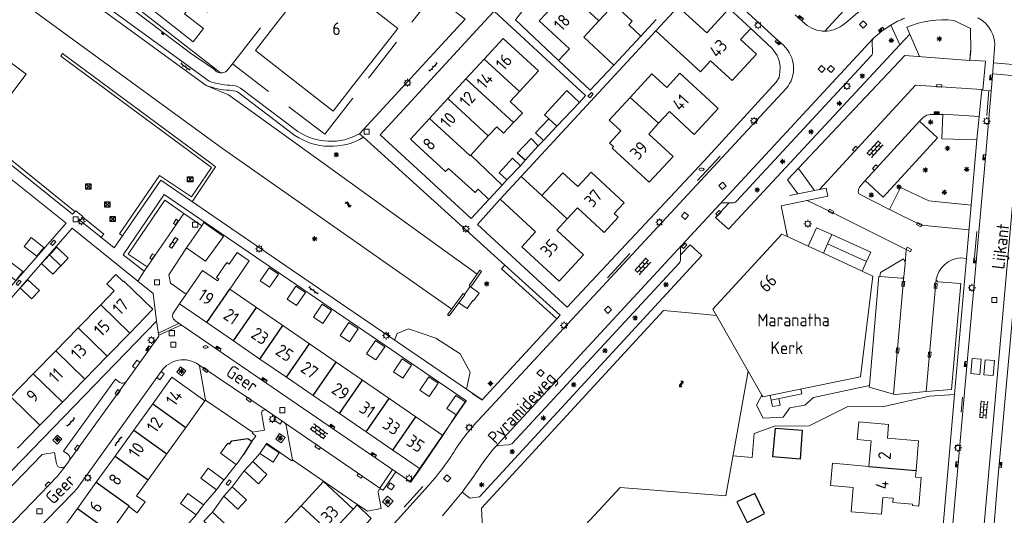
# Model space of a CAD drawing. Extents: x 168769 to 512904, y 516715 to 1559940.
# Tile 127 of 186: x 169969 to 170164, y 519530 to 519628. Entities that reach past the tile are written whole.
import ezdxf

# ---------------------------------------------------------------- set-up
doc = ezdxf.new("R2010")
doc.units = 0
doc.header["$MEASUREMENT"] = 0
doc.linetypes.add('LP', pattern=[14, 9, -5])
doc.layers.get('0').update_dxf_attribs({"linetype": 'CONTINUOUS'})
for name, color, linetype, lineweight in [('B01_HOOFDGEBOUW', 10, 'CONTINUOUS', 0), ('B02_bijgebouw', 12, 'CONTINUOUS', 0), ('B04_KUNSTWERK', 32, 'CONTINUOUS', 0), ('B07_scheidingsmuur', 14, 'CONTINUOUS', 25), ('Q04_wegmarkering', 7, 'CONTINUOUS', 0), ('Q21_LANTAARNPAAL', 7, 'CONTINUOUS', 18), ('Q23_kolk', 7, 'CONTINUOUS', 18), ('Q26_BOOM', 7, 'CONTINUOUS', 18), ('Q28_rioolput', 7, 'CONTINUOUS', 18), ('Q92_BRANDKRAAN', 7, 'CONTINUOUS', 0), ('Q96_STRAATKOLK', 7, 'CONTINUOUS', 0), ('Q97_TROTTOIRKOLK', 7, 'CONTINUOUS', 0), ('S02_symb_open_verh', 7, 'CONTINUOUS', 13), ('T01_Muur', 10, 'CONTINUOUS', 0), ('T03_HEK', 34, 'CONTINUOUS', 0), ('T04_Haag', 72, 'CONTINUOUS', 0), ('T09_INSTEEKSLOOT', 72, 'CONTINUOUS', 0), ('T51_CULTUURSCHEIDING', 3, 'CONTINUOUS', 0), ('V00_kant_verharding', 252, 'CONTINUOUS', 0), ('V04_Kant_op_inrit', 254, 'CONTINUOUS', 13), ('V11_VERKEERSDREMPEL', 7, 'CONTINUOUS', 0), ('W00_KANT_WATER', 140, 'CONTINUOUS', 0), ('Z19_Overigetekst', 7, 'CONTINUOUS', 0)]:
    doc.layers.add(name, color=color, linetype=linetype, lineweight=lineweight)
for name, color, linetype in [('B14_dakrand_bijgebouw', 30, 'CONTINUOUS'), ('Q34_Speelwerktuig', 32, 'CONTINUOUS'), ('S04_Talud', 7, 'CONTINUOUS'), ('S05_Water', 132, 'CONTINUOUS'), ('Z02_Huisnummer', 253, 'CONTINUOUS'), ('Z06_STRAATNAAM', 7, 'CONTINUOUS'), ('Z09_FUNCTIEAANDUIDING', 7, 'CONTINUOUS')]:
    doc.layers.add(name, color=color, linetype=linetype)
doc.styles.add('ISOCP', font='isocp.shx', dxfattribs={"height": 1.8})

# ---------------------------------------------------------------- blocks, each defined once
blk = doc.blocks.new('Q21')
at = {"color": 0}
for points in [[(-1.5, 0), (-1, 0)], [(-1.06, 1.06), (-0.71, 0.71)], [(0, 1.5), (0, 1)], [(1.06, 1.06), (0.71, 0.71)], [(1.5, 0), (1, 0)], [(-1.06, -1.06), (-0.71, -0.71)], [(0, -1.5), (0, -1)], [(1.06, -1.06), (0.71, -0.71)]]:
    blk.add_lwpolyline(points, dxfattribs=at)
blk.add_circle((0, 0), 1, dxfattribs=at)
blk = doc.blocks.new('Q26')
at = {"color": 0}
for p, q in [((-1, 0), (1, 0)), ((-0.7, 0.7), (0.7, -0.7)), ((0.7, 0.7), (-0.7, -0.7)), ((0, 1), (0, -1))]:
    blk.add_line(p, q, dxfattribs=at)
blk = doc.blocks.new('Q28')
at = {"color": 0}
blk.add_lwpolyline([(1, 1), (1, -1), (-1, -1), (-1, 1)], close=True, dxfattribs=at)
blk = doc.blocks.new('Q34')
at = {"color": 0}
for p, q in [((-0.7, 0.7), (0.7, -0.7)), ((0.7, 0.7), (-0.7, -0.7))]:
    blk.add_line(p, q, dxfattribs=at)
blk.add_lwpolyline([(1, 1), (1, -1), (-1, -1), (-1, 1)], close=True, dxfattribs=at)
blk = doc.blocks.new('Q97')
blk.add_hatch(color=256).paths.add_polyline_path([(-1, 1), (-1, 0), (1, 1)])
blk.add_line((1, 1), (-1, 0))
at = {"color": 0}
for points in [[(-1, 0), (-1, 1), (1, 1), (1, 0), (-1, 0)], [(0, 0.8), (0, 1)]]:
    blk.add_lwpolyline(points, dxfattribs=at)
blk = doc.blocks.new('Q23')
at = {"color": 0}
blk.add_lwpolyline([(0.99, -0.5), (-0.99, -0.5), (-0.99, 0.5), (0.99, 0.5), (0.99, -0.5)], dxfattribs=at)
blk = doc.blocks.new('Q96')
for p, q in [((-1, 0.88), (1, 0.88)), ((-1, 0.75), (1, 0.75)), ((-1, 0.63), (1, 0.63)), ((-1, 0.5), (1, 0.5)), ((-1, 0.38), (1, 0.38)), ((-1, 0.25), (1, 0.25)), ((-1, 0.12), (1, 0.12))]:
    blk.add_line(p, q)
at = {"color": 0}
blk.add_lwpolyline([(1, 1), (1, 0), (-1, 0), (-1, 1), (1, 1)], dxfattribs=at)
blk = doc.blocks.new('Q92')
at = {"color": 0}
blk.add_ellipse((0, 0), major_axis=(-0.991, 0), ratio=0.499983, start_param=1.570796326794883, end_param=7.853981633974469, dxfattribs=at)
blk = doc.blocks.new('S05')
at = {"color": 0}
for p, q in [((0.08, 0.3), (0.38, 0.59)), ((0.11, -0.19), (0.41, 0.09)), ((0.38, 0.59), (0.68, 0.71)), ((0.41, 0.09), (0.71, 0.21)), ((0.68, 0.71), (1.01, 0.62)), ((0.71, 0.21), (1.02, 0.12)), ((1.01, 0.62), (1.33, 0.37)), ((1.02, 0.12), (1.36, -0.12)), ((1.33, 0.37), (1.66, 0.13)), ((1.66, 0.13), (1.97, 0.04)), ((1.97, 0.04), (2.28, 0.16)), ((2.28, 0.16), (2.58, 0.44)), ((1.36, -0.12), (1.68, -0.37)), ((1.68, -0.37), (2, -0.46)), ((2, -0.46), (2.31, -0.33)), ((2.31, -0.33), (2.61, -0.05))]:
    blk.add_line(p, q, dxfattribs=at)
blk = doc.blocks.new('S024')
at = {"color": 0}
for p, q in [((0, 1.2), (6.7, 1.2)), ((0, 0), (6.7, 0)), ((0.2, 1.2), (0.2, 0)), ((1.25, 1.5), (1.25, 1.2)), ((1.25, 0), (1.25, -1.2)), ((2.3, 1.2), (2.3, 0)), ((3.35, 1.5), (3.35, 1.2)), ((3.35, 0), (3.35, -1.2)), ((4.4, 1.2), (4.4, 0)), ((5.45, 1.5), (5.45, 1.2)), ((5.45, 0), (5.45, -1.2)), ((6.5, 1.2), (6.5, 0)), ((0, -1.2), (6.7, -1.2)), ((0.2, -1.2), (0.2, -1.5)), ((2.3, -1.2), (2.3, -1.5)), ((4.4, -1.2), (4.4, -1.5)), ((6.5, -1.2), (6.5, -1.5))]:
    blk.add_line(p, q, dxfattribs=at)
blk = doc.blocks.new('S026')
for p, q in [((0, 0), (4.4, 0)), ((0.2, 0.5), (0.2, 0)), ((1.2, 0), (1.2, -0.5)), ((2.2, 0.5), (2.2, 0)), ((3.2, 0), (3.2, -0.5)), ((4.2, 0.5), (4.2, 0))]:
    blk.add_line(p, q)
blk = doc.blocks.new('S04')
at = {"color": 0}
for p, q in [((0, 0.5), (0.5, 0.5)), ((0, 0.25), (1, 0.25)), ((0, 0), (0.5, 0)), ((0, -0.25), (1, -0.25)), ((0, -0.5), (0.5, -0.5))]:
    blk.add_line(p, q, dxfattribs=at)
blk = doc.blocks.new('S022')
at = {"color": 0}
for p, q in [((0.01, 1.15), (0.31, 1.15)), ((0.31, -2.3), (0.31, 2.3)), ((0.31, 2.1), (1.51, 2.1)), ((0.31, 0), (1.51, 0)), ((1.51, -2.3), (1.51, 2.3)), ((1.51, 1.05), (1.81, 1.05)), ((0.01, -1.15), (0.31, -1.15)), ((0.31, -2.1), (1.51, -2.1)), ((1.51, -1.05), (1.81, -1.05))]:
    blk.add_line(p, q, dxfattribs=at)

msp = doc.modelspace()

# ---------------------------------------------------------------- linework, layer by layer
at = {"layer": 'B01_HOOFDGEBOUW'}
for points in [[(170019.82, 519627.24), (170028.55, 519638.42), (170043.89, 519626.43), (170035.16, 519615.26)], [(170075.58, 519620.12), (170077.71, 519622.39), (170071.77, 519627.94), (170077.26, 519633.81)], [(169995.46, 519630.07), (170003.53, 519623.81), (170005.55, 519626.43), (170001.8, 519629.33), (170003.64, 519631.71), (170006.31, 519629.65)], [(170091.81, 519624.93), (170089.43, 519627.15), (170090.09, 519627.86), (170086.57, 519631.15), (170083.55, 519627.93)], [(170094.78, 519625.95), (170099.17, 519630.72)], [(170099.17, 519630.72), (170104.81, 519625.53)], [(170104.81, 519625.53), (170109.24, 519630.34), (170113.49, 519626.42), (170111.48, 519624.24)], [(170083.55, 519627.93), (170080.57, 519624.73), (170086.48, 519619.2)], [(170094.86, 519628.19), (170091.81, 519624.93)], [(170019.82, 519627.24), (170015.77, 519622.06), (170031.11, 519610.08), (170035.16, 519615.26)], [(170111.48, 519624.24), (170114.61, 519621.35), (170109.81, 519616.14), (170105.57, 519620.04), (170103.56, 519617.86), (170094.78, 519625.95)], [(170060.91, 519620.37), (170064.68, 519624.46), (170071.64, 519618.05), (170067.86, 519613.96)], [(170057.32, 519616.48), (170060.91, 519620.37)], [(170086.48, 519619.2), (170081.85, 519614.25), (170075.58, 519620.12)], [(170053.72, 519612.57), (170057.32, 519616.48)], [(170095.33, 519607.69), (170097.46, 519610.01), (170102.36, 519605.5), (170107.07, 519610.61), (170099.5, 519617.58), (170096.93, 519614.78), (170094.01, 519617.47), (170089.71, 519612.8)], [(170067.86, 519613.96), (170066.04, 519611.98)], [(170050.11, 519608.65), (170053.72, 519612.57)], [(170068.5, 519609.7), (170066.04, 519611.98)], [(170089.71, 519612.8), (170085.57, 519608.3), (170087.85, 519606.21), (170085.62, 519603.79), (170086.39, 519603.08), (170086.13, 519602.8), (170093.48, 519596.03), (170098.16, 519601.12), (170093.36, 519605.54)], [(170053.87, 519598.78), (170053.31, 519598.17), (170046.36, 519604.58), (170050.11, 519608.65)], [(170068.5, 519609.7), (170066.71, 519607.82)], [(170061.71, 519605.2), (170063.38, 519607.02)], [(170066.71, 519607.82), (170064.75, 519605.76), (170063.38, 519607.02)], [(170093.36, 519605.54), (170095.33, 519607.69)], [(170058.25, 519601.41), (170061.71, 519605.2)], [(170064.44, 519595.49), (170058.25, 519601.41)], [(170053.87, 519598.78), (170059.13, 519594.03), (170059.73, 519594.68), (170061.81, 519592.62)], [(170064.06, 519592.7), (170068.2, 519597.19)], [(170068.2, 519597.19), (170072.28, 519593.42)], [(170072.28, 519593.42), (170076.43, 519597.91), (170079.37, 519595.2), (170082, 519598.04), (170088.55, 519591.99), (170086.56, 519589.84), (170087.33, 519589.13), (170084.57, 519586.15), (170079.32, 519591.01), (170077.28, 519588.8)], [(170061.81, 519592.62), (170064.44, 519595.49)], [(170077.28, 519588.8), (170075.24, 519586.59), (170080.49, 519581.73), (170075.67, 519576.52), (170068.32, 519583.32), (170071.03, 519586.25), (170064.06, 519592.7)], [(170120.3, 519585.52), (170119.65, 519585.82), (170105.99, 519571), (170106.79, 519569.59)], [(170124.81, 519583.43), (170120.3, 519585.52)], [(170127.82, 519582.04), (170124.81, 519583.43)], [(170005.35, 519578.6), (170008.32, 519576.56), (170008.55, 519576.89), (170008.09, 519577.2), (170010.13, 519580.17), (170010.58, 519579.86), (170012.17, 519582.17), (170014.56, 519580.53)], [(170135.47, 519578.5), (170127.82, 519582.04)], [(170010.75, 519574.9), (170014.56, 519580.53)], [(169989.71, 519576.42), (169988.24, 519577.85), (169986.44, 519576.01), (169987.91, 519574.58)], [(170002.14, 519573.92), (170005.35, 519578.6)], [(170115.66, 519554.01), (170115.86, 519553.65), (170135.18, 519557.63), (170137.6, 519577.51), (170135.47, 519578.5)], [(169989.71, 519576.42), (169989.82, 519576.53), (169995.55, 519570.95), (169990.99, 519566.27)], [(169985.26, 519571.85), (169987.91, 519574.58)], [(170000.82, 519572), (170002.14, 519573.92)], [(170010.75, 519574.9), (170015.96, 519571.32)], [(169980.83, 519567.3), (169985.26, 519571.85)], [(170006.18, 519568.32), (170000.82, 519572)], [(170015.96, 519571.32), (170021.2, 519567.72)], [(170106.79, 519569.59), (170112.98, 519558.72)], [(169976.39, 519562.75), (169980.83, 519567.3)], [(170011.43, 519564.72), (170006.18, 519568.32)], [(170021.2, 519567.72), (170026.44, 519564.12)], [(169990.99, 519566.27), (169986.56, 519561.72)], [(170016.67, 519561.12), (170011.43, 519564.72)], [(170026.44, 519564.12), (170031.68, 519560.52)], [(169971.96, 519558.2), (169976.39, 519562.75)], [(169986.56, 519561.72), (169982.12, 519557.17)], [(170021.91, 519557.52), (170016.67, 519561.12)], [(170031.68, 519560.52), (170036.91, 519556.94)], [(169967.52, 519553.64), (169971.96, 519558.2)], [(170005.82, 519552.87), (169999.32, 519557.54), (169995.53, 519552.27)], [(170027.15, 519553.92), (170021.91, 519557.52)], [(170112.98, 519558.72), (170115.66, 519554.01)], [(169982.12, 519557.17), (169977.69, 519552.62)], [(170036.91, 519556.94), (170042.16, 519553.33)], [(170032.38, 519550.34), (170027.15, 519553.92)], [(169977.69, 519552.62), (169973.25, 519548.06)], [(169995.53, 519552.27), (169991.81, 519547.1)], [(170002.02, 519547.6), (170005.82, 519552.87)], [(170042.16, 519553.33), (170047.4, 519549.73)], [(170037.63, 519546.73), (170032.38, 519550.34)], [(170047.4, 519549.73), (170052.78, 519546.04)], [(169973.25, 519548.06), (169968.83, 519543.52)], [(170137.25, 519544.99), (170134.52, 519545.21), (170134.82, 519548.71), (170140.7, 519548.22), (170140.47, 519545.51), (170146.6, 519545)], [(169991.81, 519547.1), (169988.1, 519541.94)], [(169998.3, 519542.42), (170002.02, 519547.6)], [(170042.88, 519543.13), (170037.63, 519546.73)], [(170052.78, 519546.04), (170048.25, 519539.44)], [(170137.25, 519544.99), (170136.82, 519539.92)], [(170146.6, 519545), (170146.11, 519539.14)], [(169988.1, 519541.94), (169984.38, 519536.78)], [(169994.59, 519537.27), (169998.3, 519542.42)], [(170048.25, 519539.44), (170042.88, 519543.13)], [(170133.33, 519530.96), (170133.73, 519535.75), (170129.25, 519536.12), (170129.62, 519540.53)], [(170136.82, 519539.92), (170129.62, 519540.53)], [(170139.55, 519533.8), (170141.59, 519533.63), (170141.52, 519532.78), (170145.41, 519532.45), (170145.39, 519532.2), (170146.63, 519532.1), (170147.1, 519537.73), (170146.01, 519537.82), (170146.12, 519539.14)], [(169984.38, 519536.78), (169980.67, 519531.62)], [(169992.32, 519534.12), (169994.59, 519537.27)], [(170029.21, 519536.92), (170024.79, 519532.16)], [(170030.65, 519526.72), (170035.07, 519531.47), (170029.21, 519536.92)], [(169990.78, 519531.97), (169992.45, 519530.77), (169994, 519532.91), (169992.32, 519534.12)], [(170139.55, 519533.8), (170139.27, 519530.47), (170133.33, 519530.96)], [(169980.67, 519531.62), (169976.96, 519526.47)], [(169987.16, 519526.95), (169990.78, 519531.97)], [(170024.79, 519532.16), (170020.46, 519527.5)]]:
    msp.add_lwpolyline(points, dxfattribs=at)
at = {"layer": 'B02_bijgebouw'}
for points in [[(170002.26, 519583.03), (170002.16, 519583.1), (170005.18, 519587.46)], [(170005.18, 519587.46), (170005.61, 519588.08)], [(170005.61, 519588.08), (170009.5, 519585.31)], [(169974.01, 519583.18), (169971.53, 519585.11), (169970.16, 519583.36), (169972.64, 519581.43), (169974.01, 519583.18)], [(170009.5, 519585.31), (170005.93, 519580.46), (170002.26, 519583.03)], [(169977.39, 519579.52), (169978.87, 519581.07), (169976.63, 519583.24), (169975.16, 519581.7)], [(169975.16, 519581.7), (169973.57, 519580.03), (169975.8, 519577.87)], [(169969.88, 519578.4), (169967.4, 519580.33), (169966.03, 519578.58), (169968.51, 519576.65), (169969.88, 519578.4)], [(169975.8, 519577.87), (169977.39, 519579.52)], [(170018.47, 519579.16), (170016.72, 519576.58), (170018.57, 519575.34), (170020.32, 519577.92), (170018.47, 519579.16)], [(169969.36, 519575.2), (169971.62, 519573.05), (169973.15, 519574.66), (169970.89, 519576.8), (169969.36, 519575.2)], [(170023.78, 519575.53), (170022.03, 519572.95), (170023.87, 519571.71), (170025.63, 519574.29), (170023.78, 519575.53)], [(170028.96, 519571.95), (170027.21, 519569.37), (170029.05, 519568.13), (170030.81, 519570.71), (170028.96, 519571.95)], [(170034.22, 519568.35), (170032.47, 519565.77), (170034.31, 519564.53), (170036.07, 519567.11), (170034.22, 519568.35)], [(170039.47, 519564.76), (170037.71, 519562.18), (170039.56, 519560.94), (170041.31, 519563.52), (170039.47, 519564.76)], [(170044.75, 519561.16), (170043, 519558.58), (170044.85, 519557.34), (170046.6, 519559.92), (170044.75, 519561.16)], [(170049.98, 519557.59), (170048.23, 519555.01), (170050.08, 519553.76), (170051.83, 519556.35), (170049.98, 519557.59)], [(170055.32, 519553.93), (170053.56, 519551.35), (170055.41, 519550.1), (170057.16, 519552.69), (170055.32, 519553.93)], [(170012.01, 519540.32), (170008.91, 519542.54), (170010.35, 519544.52), (170010.67, 519544.29)], [(170016.66, 519542.5), (170019.26, 519540.78), (170020.48, 519542.61), (170017.88, 519544.33)], [(170017.88, 519544.33), (170016.66, 519542.5)], [(170013.46, 519542.3), (170012.06, 519540.28)], [(170012.06, 519540.28), (170012.01, 519540.32)], [(170013.58, 519539.05), (170015.25, 519540.87)], [(170015.25, 519540.87), (170018.05, 519538.29), (170016.37, 519536.48), (170013.58, 519539.05)], [(170009.55, 519537.3), (170006.48, 519539.55), (170005.03, 519537.57), (170008.09, 519535.32)], [(170008.09, 519535.32), (170009.55, 519537.3)], [(170005.52, 519532.31), (170002.45, 519534.56), (170001, 519532.57), (170004.07, 519530.33)], [(170009.55, 519534.05), (170011.22, 519535.87)], [(170011.22, 519535.87), (170014.02, 519533.29), (170012.34, 519531.47), (170009.55, 519534.05)], [(170004.07, 519530.33), (170005.52, 519532.31)], [(170005.61, 519529.08), (170007.29, 519530.9)], [(170007.29, 519530.9), (170010.08, 519528.32), (170008.4, 519526.51), (170005.61, 519529.08)]]:
    msp.add_lwpolyline(points, dxfattribs=at)
at = {"layer": 'B04_KUNSTWERK'}
for points in [[(170156.88, 519621.99), (170156.73, 519620.11), (170143.89, 519621.07), (170120.76, 519596.51)], [(170128.73, 519593.32), (170119.49, 519591.42), (170120.31, 519587.49), (170120.71, 519585.53)], [(170128.73, 519593.32), (170119.49, 519591.42), (170120.31, 519587.49), (170120.76, 519585.31)], [(170057.94, 519575.64), (170058.28, 519575.38), (170060.39, 519578.41), (170060.03, 519578.65), (170057.94, 519575.64)], [(170053.99, 519569.63), (170057.07, 519573.84), (170056.77, 519574.09), (170053.67, 519569.84), (170053.99, 519569.63)], [(170054.66, 519526.21), (170060.61, 519526.37), (170060.41, 519531.7), (170096.3, 519570.69), (170104.1, 519569.96), (170106.09, 519569.77)], [(170054.66, 519526.21), (170060.61, 519526.37), (170060.41, 519531.7), (170096.3, 519570.69), (170104.1, 519569.96), (170106.72, 519569.72)]]:
    msp.add_lwpolyline(points, dxfattribs=at)
at = {"layer": 'B07_scheidingsmuur'}
for points in [[(170077.26, 519633.81), (170083.55, 519627.93)], [(170060.91, 519620.37), (170067.86, 519613.96)], [(170057.32, 519616.48), (170066.71, 519607.82)], [(170053.72, 519612.57), (170061.71, 519605.2)], [(170089.71, 519612.8), (170095.33, 519607.69)], [(170050.11, 519608.65), (170057.06, 519602.24)], [(170073.66, 519608.57), (170073.68, 519608.6), (170075.27, 519607.13)], [(170057.06, 519602.24), (170058.12, 519601.27), (170058.25, 519601.41)], [(170072.28, 519593.42), (170077.28, 519588.8)], [(169975.16, 519581.7), (169977.39, 519579.52)], [(170006.18, 519568.32), (170010.75, 519574.9)], [(169985.26, 519571.85), (169990.99, 519566.27)], [(170011.43, 519564.72), (170015.96, 519571.32)], [(169980.83, 519567.3), (169986.56, 519561.72)], [(170016.67, 519561.12), (170021.2, 519567.72)], [(170021.91, 519557.52), (170026.44, 519564.12)], [(169976.39, 519562.75), (169982.12, 519557.17)], [(170027.15, 519553.92), (170031.68, 519560.52)], [(169971.96, 519558.2), (169977.69, 519552.62)], [(170032.38, 519550.34), (170036.91, 519556.94)], [(169967.52, 519553.64), (169973.25, 519548.06)], [(169995.53, 519552.27), (170002.02, 519547.6)], [(170037.63, 519546.73), (170042.16, 519553.33)], [(170042.88, 519543.13), (170047.4, 519549.73)], [(169991.81, 519547.1), (169998.3, 519542.42)], [(169988.1, 519541.94), (169994.59, 519537.27)], [(170136.82, 519539.92), (170146.11, 519539.14)], [(169984.38, 519536.78), (169990.87, 519532.11)], [(169980.67, 519531.62), (169987.16, 519526.95)], [(169990.78, 519531.97), (169990.87, 519532.11)], [(170024.79, 519532.16), (170030.65, 519526.72)]]:
    msp.add_lwpolyline(points, dxfattribs=at)
at = {"layer": 'B14_dakrand_bijgebouw'}
for points in [[(170079.69, 519611.81), (170077.2, 519614.18), (170072.84, 519609.34), (170073.66, 519608.57)], [(170075.27, 519607.13), (170079.69, 519611.81)], [(170073.66, 519608.57), (170071.02, 519605.78), (170072.58, 519604.3)], [(170072.58, 519604.3), (170075.27, 519607.13)], [(170068.97, 519600.39), (170067.44, 519601.76), (170070.21, 519604.69), (170071.58, 519603.27)], [(170071.58, 519603.27), (170068.97, 519600.39)], [(170065.41, 519596.53), (170063.86, 519597.93), (170066.51, 519600.82), (170068.05, 519599.29)], [(170068.05, 519599.29), (170065.41, 519596.53)], [(170118.37, 519547.48), (170123.66, 519547.05), (170123.26, 519541.38), (170117.87, 519541.78), (170118.37, 519547.48)], [(170010.67, 519544.29), (170011.15, 519544.98), (170014.31, 519545.4), (170015.08, 519544.89), (170013.46, 519542.3)], [(170110.75, 519532.91), (170112.76, 519528.84), (170116.19, 519530.64), (170114.27, 519534.6), (170110.75, 519532.91)]]:
    msp.add_lwpolyline(points, dxfattribs=at)
at = {"layer": 'Q04_wegmarkering'}
for p, q in [((170127.07, 519594.62), (170146.01, 519615.25)), ((170146.01, 519615.25), (170159.1, 519614.35)), ((170129.32, 519590.19), (170124.63, 519592.47)), ((170144.18, 519582.78), (170129.32, 519590.19)), ((170143.95, 519580), (170144.18, 519582.78))]:
    msp.add_line(p, q, dxfattribs=at)
for points in [[(170146.79, 519608.08), (170136.05, 519596.38)], [(170158.57, 519609.02), (170151.39, 519609.51)], [(170157.93, 519509.93), (170166.03, 519601.94)], [(170140.89, 519590.68), (170147.12, 519587.57), (170156.56, 519586.65)], [(169994.41, 519579.34), (170001.65, 519589.89)], [(170141.64, 519554.22), (170143.72, 519577.43)], [(170150.07, 519576.87), (170148.12, 519554.69)], [(170004.59, 519560), (170018.09, 519550.92)], [(169979, 519540.97), (169990.34, 519556.76)], [(170021.47, 519548.62), (170040.34, 519535.64)]]:
    msp.add_lwpolyline(points, dxfattribs=at)
msp.add_lwpolyline([(169958.15, 519521.66), (169960.96, 519522.7, 0.122353), (169963.32, 519524.12), (169976.75, 519537.99), (169978.36, 519540.12)], format="xyb", dxfattribs=at)
at = {"layer": 'T01_Muur'}
msp.add_lwpolyline([(170123.4, 519555.21), (170123.6, 519554.28), (170117.52, 519553.02), (170117.32, 519553.95)], dxfattribs=at)
at = {"layer": 'T03_HEK', "linetype": 'LP'}
for points in [[(170011.23, 519619.45), (170032.81, 519647.21)], [(170011.23, 519619.45), (170029.47, 519605.54), (170050.93, 519633.13)]]:
    msp.add_lwpolyline(points, dxfattribs=at)
at = {"layer": 'T04_Haag'}
for points in [[(169900.32, 519701.16), (169909.98, 519693.68), (169909.43, 519692.9), (169935.23, 519672.65), (169935.86, 519673.23), (169956.07, 519657.57), (169987.74, 519633.18), (169988.27, 519633.76), (170008.88, 519617.63)], [(170153.7, 519554.1), (170148.77, 519553.79), (170139.5, 519551.68), (170132.65, 519551.73), (170124.99, 519547.96), (170118.19, 519547.84), (170114.18, 519546.41), (170113.77, 519541.7), (170109.99, 519542.03)]]:
    msp.add_lwpolyline(points, dxfattribs=at)
at = {"layer": 'T09_INSTEEKSLOOT'}
for points in [[(170007.68, 519618.29), (170002.99, 519621.56), (169988.96, 519632.21), (169986.67, 519633.38), (169952.71, 519658.72)], [(170010.13, 519618.03), (170011.23, 519619.45)]]:
    msp.add_lwpolyline(points, dxfattribs=at)
msp.add_lwpolyline([(170010.13, 519618.03, -0.43468), (170007.68, 519618.29)], format="xyb", dxfattribs=at)
at = {"layer": 'T51_CULTUURSCHEIDING'}
for points in [[(170007, 519599.82), (169977.75, 519621.48), (169977.38, 519620.92), (170007.11, 519598.99)], [(169980.18, 519590.24), (169961.39, 519605.4)], [(170003.2, 519593.19), (170007.11, 519598.99)], [(170007, 519599.82), (170007.89, 519599.12), (170003.27, 519592.21)], [(170003.2, 519593.19), (169996.84, 519597.4), (169988.98, 519585.84), (169989.54, 519585.44)], [(169985.35, 519585.2), (169985.85, 519585.76), (169981.72, 519589.15)], [(170065.01, 519579.69), (170064.34, 519578.95)], [(170075.21, 519569.04), (170064.34, 519578.95)], [(170057.39, 519555.18), (170058.16, 519558.55), (170056.15, 519562.18), (170051.39, 519565.28), (170045.95, 519567.12), (170043.73, 519566.17), (170043.22, 519564.87)]]:
    msp.add_lwpolyline(points, dxfattribs=at)
at = {"layer": 'V00_kant_verharding'}
for p, q in [((170104, 519637.72), (170118.43, 519624.43)), ((170134.17, 519632.55), (170128.1, 519625.89)), ((170156.06, 519558.99), (170159.81, 519600.93)), ((170000.82, 519572), (169999.78, 519570.47)), ((169999.78, 519570.47), (169999.51, 519570.05)), ((169999.9, 519568.77), (170043.48, 519538.88)), ((170035.77, 519532.47), (170023.11, 519541.22)), ((170035.07, 519531.47), (170035.93, 519532.37))]:
    msp.add_line(p, q, dxfattribs=at)
for points in [[(170006.68, 519615.99), (169964.27, 519646.86), (169934.77, 519668.27), (169921.13, 519678.19), (169910.29, 519684.04, 0.047723), (169900.33, 519688.08, 0.059756), (169895.79, 519688.86, 0.032689), (169891.03, 519688.79), (169881.84, 519687.73)], [(170102.43, 519636.52), (170089.38, 519648.41, 0.434808), (170082.9, 519648.24), (170067.07, 519628.12), (170075.58, 519620.12)], [(170165.94, 519642.92), (170164.85, 519638.97, -0.388414), (170159.49, 519635.16), (170153.14, 519635.85, 0.133781), (170140.48, 519633.46, 0.073348), (170135.83, 519630.68, -0.030426), (170131.5, 519626.98, -0.153533), (170128.1, 519625.89, -0.177768), (170124.21, 519627.36), (170122.24, 519629.13)], [(170052.68, 519530.19), (170054.62, 519532.44), (170056.56, 519534.81), (170058.88, 519537.97, -0.034924), (170062.98, 519543.67, -0.218049), (170063.63, 519544.03), (170065.8, 519544.2, 0.176295), (170066.48, 519544.54), (170099.39, 519580.08, 0.151125), (170099.66, 519580.81), (170099.64, 519582.9, -0.235892), (170099.93, 519583.63), (170107.38, 519591.7, -0.193021), (170108.11, 519591.99), (170109.99, 519591.96, 0.178595), (170110.7, 519592.29), (170137.26, 519620.99, 0.179237), (170137.51, 519621.68), (170137.45, 519623.76, -0.176875), (170137.73, 519624.5), (170139.41, 519625.96), (170141.15, 519627.08, -0.057423), (170143.88, 519628.43, -0.126941)], [(170144.85, 519625.27), (170144.28, 519626.65, -0.135407), (170153.6, 519627.98), (170156.88, 519626.43), (170156.89, 519622.01), (170156.74, 519620.18), (170159.78, 519619.95), (170159.29, 519614.23), (170160.94, 519614.11)], [(170158.28, 519628.53, -0.308238), (170161.6, 519622.48), (170161.2, 519617.07), (170159.81, 519600.93)], [(170118.43, 519624.43), (170119.93, 519623.09, -0.408535), (170120.47, 519614.57), (170059.73, 519548.99, 0.055892), (170054.31, 519541.78, -0.030213), (170049.34, 519535.46), (170042.02, 519527.41, -0.156844), (170041.32, 519527.05), (170039.23, 519527.01, 0.196326), (170038.53, 519526.71), (170035.32, 519523.27)], [(170010.74, 519615.21, -0.071088), (170006.68, 519615.99)], [(170010.69, 519614.21, -0.084001), (170006.09, 519615.18, -0.071088)], [(170012.24, 519613.88, 0.113553), (170010.69, 519614.21, 0.088175)], [(170012.86, 519614.66, 0.133284), (170010.74, 519615.21)], [(170036.32, 519605.63, -0.282559), (170024.16, 519606.09)], [(170037.1, 519604.92, -0.291119), (170023.56, 519605.3, -0.282559)], [(170143.94, 519579.91, 0.246182), (170143.61, 519580.89)], [(170154.92, 519581.09, 0.346047), (170150.07, 519576.87)], [(170143.27, 519577.07, 0.392027), (170143.72, 519577.43)], [(170150.07, 519576.87, 0.373536), (170150.47, 519576.4)], [(169958.15, 519521.66, 0.267557), (169958.74, 519522.54), (169958.72, 519526.79), (169973.72, 519542.25), (169976.14, 519542.69), (169976.52, 519540.42, 0.633849), (169978.36, 519540.12), (169979, 519540.97, 0.403553), (169978.76, 519542.34), (169977.93, 519542.93), (169988.16, 519557.13), (169989, 519556.51, 0.384165), (169990.34, 519556.76), (169996.74, 519565.64), (169996.28, 519568.62)], [(170004.59, 519560, 0.425748), (169997.21, 519558.68)], [(170035.77, 519532.47), (170037.89, 519531.11), (170040.61, 519531.63), (170040.02, 519534.81, -0.659052), (170040.76, 519535.35), (170040.96, 519535.2), (170043.48, 519538.88), (170046.4, 519536.9), (170057.43, 519552.95)], [(170035.77, 519532.47), (170037.89, 519531.11), (170040.61, 519531.63), (170040.02, 519534.81, -0.659052), (170040.76, 519535.35), (170040.96, 519535.2), (170043.48, 519538.88), (170046.4, 519536.9), (170057.43, 519552.95)], [(170018.09, 519550.92, 0.598583), (170016.99, 519550.52)], [(170021.87, 519548, 0.196095), (170021.47, 519548.62)]]:
    msp.add_lwpolyline(points, format="xyb", dxfattribs=at)
for points in [[(169945.31, 519636.38), (169970.58, 519617.38), (169962.44, 519606.75), (169963.14, 519606.2), (169962.25, 519605.03), (169961.54, 519605.59), (169960.92, 519604.78), (169979.71, 519589.71), (169980.32, 519590.4), (169981.78, 519589.22), (169981.22, 519588.52), (169987.93, 519583.1), (169997.09, 519596.44), (170024.11, 519577.93)], [(170036.32, 519605.63), (170057.17, 519628.28), (170050.74, 519633.27)], [(170080.91, 519613.18), (170062.88, 519629.84), (170060.98, 519627.78), (170040.38, 519605.43)], [(170068.2, 519597.19), (170094.78, 519625.95)], [(170113.49, 519626.42), (170117.7, 519622.46)], [(170141.15, 519627.08), (170142.88, 519623.18)], [(170141.15, 519627.08), (170142.88, 519623.18)], [(170091.81, 519624.93), (170086.48, 519619.2)], [(170109.26, 519591.97), (170106.55, 519589.09), (170109.11, 519586.76), (170142.88, 519623.18), (170144.85, 519625.27), (170146.76, 519620.86)], [(170107.38, 519591.7), (170137.73, 519624.5)], [(170117.7, 519622.46), (170118.68, 519621.07), (170119.1, 519620.02), (170119.27, 519618.91), (170119.24, 519617.82), (170119.08, 519616.72), (170118.52, 519615.83), (170104.3, 519600.28), (170077.3, 519571.36), (170059.58, 519587.72), (170064.06, 519592.7)], [(170023.56, 519605.3), (170012.24, 519613.88)], [(170024.16, 519606.09), (170012.86, 519614.66)], [(170159.1, 519614.35), (170158.12, 519604.39)], [(170080.91, 519613.18), (170079.69, 519611.81)], [(170151.19, 519604.62), (170158.12, 519604.39), (170156.99, 519591.54), (170148.62, 519592.4), (170143.03, 519595.01), (170140.89, 519590.68), (170134.84, 519593.79), (170134.71, 519594.15), (170134.73, 519594.61), (170134.98, 519595.1), (170136.05, 519596.38), (170139.62, 519593.07), (170150.33, 519604.82), (170146.79, 519608.08), (170147.58, 519608.87), (170148.21, 519609.27), (170148.9, 519609.42), (170151.36, 519609.43), (170151.19, 519604.62)], [(170036.32, 519605.63), (170037.1, 519604.92), (170065.01, 519579.69)], [(170061.81, 519592.62), (170058.34, 519588.86), (170040.38, 519605.43)], [(170072.58, 519604.3), (170071.58, 519603.27)], [(169978.44, 519587.97), (169960.93, 519601.92), (169959.47, 519600)], [(170068.97, 519600.39), (170068.05, 519599.29)], [(170126.08, 519594.42), (170122.9, 519598.78)], [(170126.08, 519594.42), (170122.9, 519598.78)], [(170065.41, 519596.53), (170064.44, 519595.49)], [(170120.76, 519596.51), (170122.79, 519593.75)], [(170120.76, 519596.51), (170122.79, 519593.75)], [(170128.73, 519593.32), (170128.37, 519594.88), (170121.16, 519593.42)], [(170128.73, 519593.32), (170128.37, 519594.88), (170121.16, 519593.42)], [(170057.16, 519552.69), (170057.27, 519552.94), (170015.8, 519581.3), (169997.76, 519593.62), (169989.68, 519581.69), (169993.82, 519578.46)], [(169993.82, 519578.46), (169994.41, 519579.34), (169990.67, 519581.87), (169997.9, 519592.48), (170001.65, 519589.89), (170005.18, 519587.46)], [(170156.99, 519591.54), (170156.06, 519581)], [(169939.07, 519573.39), (169954.86, 519560.95), (169978.44, 519587.97)], [(169996.28, 519568.62), (169961.6, 519532.89), (169961.71, 519532.73), (169952.37, 519523.15), (169941.05, 519539.15), (169944.09, 519542.68), (169955.86, 519556.06), (169958.59, 519559.15), (169956.83, 519560.84), (169979.61, 519586.95), (169992.56, 519576.49)], [(170129.51, 519585.7), (170126.5, 519587.06), (170124.81, 519583.43)], [(170129.51, 519585.7), (170128.66, 519583.87)], [(170136.32, 519580.37), (170137.17, 519582.24), (170129.51, 519585.7)], [(170002.16, 519583.1), (169998.7, 519577.78), (169999, 519576.1), (170002.14, 519573.92)], [(170099.65, 519581.72), (170101.53, 519583.68), (170103.83, 519581.58), (170059.99, 519533.93), (170058.05, 519533.66), (170056.56, 519534.81)], [(170062.98, 519543.67), (170099.93, 519583.63)], [(170062.98, 519543.67), (170099.93, 519583.63)], [(170128.66, 519583.87), (170127.82, 519582.04)], [(170128.66, 519583.87), (170136.32, 519580.37)], [(170162.26, 519537.39), (170164.57, 519562.84), (170166.4, 519583.48)], [(170138.99, 519577.46), (170139.08, 519578.2), (170143.61, 519580.89)], [(170156.06, 519581), (170153.7, 519554.1)], [(170156.06, 519581), (170154.92, 519581.09)], [(170075.88, 519569.78), (170065.01, 519579.69)], [(170135.47, 519578.5), (170136.32, 519580.37)], [(170143.72, 519577.43), (170143.94, 519579.91)], [(169992.56, 519576.49), (169993.82, 519578.46)], [(170060.52, 519553.05), (170024.11, 519577.93)], [(170136.86, 519555.56), (170136.9, 519555.93), (170138.76, 519577.47), (170138.99, 519577.46), (170143.27, 519577.07)], [(169996.28, 519568.62), (169995.61, 519574.04), (169992.56, 519576.49)], [(170058.15, 519575.43), (170059.92, 519574.15), (170058.81, 519572.6), (170058.7, 519572.67), (170057.55, 519571.08), (170055.9, 519572.23), (170057.08, 519573.84), (170057.02, 519573.89), (170058.15, 519575.43)], [(170058.15, 519575.43), (170059.92, 519574.15), (170058.81, 519572.6), (170058.7, 519572.67), (170057.55, 519571.08), (170055.9, 519572.23), (170057.08, 519573.84), (170057.02, 519573.89), (170058.15, 519575.43)], [(170150.47, 519576.4), (170154.92, 519576.02), (170153.12, 519555.12), (170148.12, 519554.69), (170142.03, 519554.1), (170141.64, 519554.22), (170136.86, 519555.56)], [(170060.52, 519553.05), (170075.21, 519569.04), (170075.88, 519569.78)], [(169992.11, 519559.24), (169991.51, 519559.68), (169992.39, 519560.91), (169993.01, 519560.46)], [(170002.04, 519558.83), (170001.28, 519557.81), (170000.25, 519558.56), (170001, 519559.59), (170002.04, 519558.83)], [(170005.92, 519553.01), (170004.73, 519559.76), (170004.59, 519560)], [(169997.21, 519558.68), (169980.59, 519535.57), (169979.89, 519534.78), (169966.77, 519521.28)], [(169997.2, 519558.66), (169997.78, 519558.2), (169996.92, 519557), (169996.31, 519557.45)], [(170156.06, 519558.99), (170153.19, 519526.31), (170152.93, 519525.73), (170150.68, 519523.74), (170148.58, 519500), (170148.55, 519499.65), (170147.09, 519482.76), (170147.18, 519482.3), (170149.11, 519479.9), (170148.93, 519477.99), (170148.16, 519470.95), (170146.33, 519469.28), (170145.96, 519468.89), (170143.95, 519448.31), (170144.31, 519447.85), (170145.83, 519446.33), (170145.95, 519444.65)], [(170125.85, 519553.52), (170136.9, 519555.93)], [(170058.54, 519554.33), (170060.53, 519553)], [(170058.54, 519554.33), (170060.53, 519553)], [(170125.85, 519553.52), (170124.17, 519551.99), (170121.18, 519551.46), (170119.86, 519549.67), (170115.95, 519549.47), (170114.63, 519552), (170115.66, 519554.01)], [(170144.89, 519478.55), (170146.73, 519500), (170149.17, 519528.41), (170151.48, 519528.27), (170153.7, 519554.1)], [(170005.82, 519552.87), (170005.92, 519553.01)], [(170015.18, 519546.69), (170005.92, 519553.01)], [(170119.04, 519553.34), (170119.31, 519552.03), (170117.79, 519551.76), (170117.52, 519553.02)], [(170016.99, 519550.52), (170017.6, 519547.11), (170015.18, 519546.69)], [(170021.47, 519548.62), (170018.09, 519550.92)], [(170055.41, 519550.1), (170052.78, 519546.04)], [(170019.71, 519549.62), (170019.38, 519549.09), (170020.63, 519548.27), (170020.99, 519548.77)], [(170023.11, 519541.22), (170021.87, 519548)], [(169975.82, 519545.13), (169976.66, 519544.32), (169977.57, 519545.27), (169976.73, 519546.09), (169975.82, 519545.13)], [(170015.85, 519545.92), (170015.08, 519544.89)], [(170015.18, 519546.69), (170015.13, 519546.52), (170015.85, 519545.92), (170015.85, 519545.92)], [(170020.56, 519546.39), (170019.82, 519545.3), (170020.89, 519544.56), (170021.63, 519545.65), (170020.56, 519546.39)], [(170023.11, 519541.22), (170022.98, 519541.03), (170017.98, 519544.49), (170017.88, 519544.33)], [(170016.66, 519542.5), (170015.25, 519540.87)], [(170009.55, 519537.3), (170009.62, 519537.26), (170012.01, 519540.33)], [(170013.58, 519539.05), (170011.22, 519535.87)], [(170048.25, 519539.44), (170046.4, 519536.75)], [(170162.26, 519537.39), (170160.19, 519512.61)], [(170005.52, 519532.31), (170008.09, 519535.32)], [(169995.87, 519483.62), (170038.62, 519529.64), (170035.87, 519532.31)], [(170009.55, 519534.05), (170007.29, 519530.9)], [(170041.96, 519531.92), (170042.97, 519533.04), (170041.85, 519534.05), (170040.84, 519532.94), (170041.96, 519531.92)], [(170041.96, 519531.92), (170042.97, 519533.04), (170041.85, 519534.05), (170040.84, 519532.94), (170041.96, 519531.92)], [(170001.54, 519527.38), (170004.07, 519530.33)]]:
    msp.add_lwpolyline(points, dxfattribs=at)
msp.add_arc((170000.4, 519569.63), 0.991, 154.9606, 239.7116, dxfattribs=at)
at = {"layer": 'V04_Kant_op_inrit'}
for points in [[(170160.06, 519609.23), (170160.46, 519614.14)], [(170103.02, 519596.39), (170107.44, 519601.19)], [(170157.62, 519581.28), (170158.07, 519586.32)], [(170085.25, 519577.19), (170089.67, 519581.99)], [(170155.24, 519553.6), (170155.01, 519550.62)], [(170045.12, 519531.84), (170048.79, 519535.96)], [(170045.12, 519531.84), (170048.79, 519535.96)]]:
    msp.add_lwpolyline(points, dxfattribs=at)
at = {"layer": 'V11_VERKEERSDREMPEL'}
for points in [[(170167.49, 519619.1), (170161.39, 519619.63)], [(170167.49, 519619.1), (170161.39, 519619.63)], [(170161.23, 519617.45), (170167.3, 519616.9)], [(170161.23, 519617.45), (170167.3, 519616.9)], [(170000.73, 519568.21), (169996.64, 519566.27)], [(169996.71, 519565.83), (170001.18, 519567.89)], [(170158.95, 519561.07), (170157.17, 519561.25), (170156.91, 519558.24), (170158.7, 519558.06), (170158.95, 519561.07)], [(170161.3, 519557.88), (170161.56, 519560.86), (170159.77, 519561), (170159.51, 519558.02), (170161.3, 519557.88)], [(170042.84, 519539.29), (170040.34, 519535.64), (170040.76, 519535.35)]]:
    msp.add_lwpolyline(points, dxfattribs=at)
at = {"layer": 'W00_KANT_WATER'}
for points in [[(170054.52, 519571.01), (170009.31, 519602.72), (169929.62, 519660.87), (169917.81, 519669.32)], [(169963.68, 519646.05), (170006.09, 519615.18), (170010.48, 519613.28), (170030.44, 519598.89), (170059.51, 519577.91)], [(170112.98, 519558.72), (170108.57, 519534.08), (170087.71, 519535.77), (170068.98, 519515.56)]]:
    msp.add_lwpolyline(points, dxfattribs=at)

# ---------------------------------------------------------------- block references
at = {"layer": 'Q21_LANTAARNPAAL', "xscale": 0.5, "yscale": 0.5}
for p in [(170114.96, 519627.05), (170045.78, 519615.69), (170132.48, 519615.02), (170114.14, 519608.18), (170114.14, 519608.18), (170160.04, 519608.13), (169981.48, 519588.32), (170095.5, 519588.13), (170095.5, 519588.13), (170124.73, 519587.85), (170057.32, 519586.84), (170016.53, 519582.91), (170157.14, 519575.21), (170076.67, 519567.78), (170076.67, 519567.78), (169995.25, 519564.86), (170041.58, 519565.76), (170019.15, 519549.26), (170057.96, 519547.58), (170154.38, 519543.57), (169982.69, 519537.67), (170046.08, 519537.56)]:
    msp.add_blockref('Q21', p, dxfattribs=at)
at = {"layer": 'Q23_kolk'}
for p, xscale, yscale, rotation in [((170081.9, 519613.22), 0.5, 0.5, 46.88885709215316), ((170150.67, 519615.09), 0.5, 0.5, 356.2919699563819), ((170134.09, 519602.64), 0.5, 0.5, 47.52924976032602), ((170138.04, 519598.93), 0.5, 0.5, 47.52924976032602), ((170107.12, 519589.97), 0.4999999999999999, 0.4999999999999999, 225.3820859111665), ((170129.35, 519590.27), 0.5, 0.5, 333.9551046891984), ((170000.07, 519588.18), 0.5, 0.5, 235.9469489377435), ((170146.73, 519587.68), 0.4999999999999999, 0.4999999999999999, 153.6275389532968), ((169975.87, 519584.08), 0.5, 0.5, 49.65911446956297), ((170100.38, 519583.51), 0.4999999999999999, 0.4999999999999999, 47.27072835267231), ((170144.68, 519582.77), 0.4999999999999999, 0.4999999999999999, 153.9551046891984), ((169995.43, 519581.34), 0.5, 0.5, 57.33011563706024), ((169969.05, 519576.19), 0.5, 0.5, 51.52602975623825), ((170143.57, 519575.96), 0.5, 0.5, 265.0079188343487), ((170149.97, 519575.59), 0.5, 0.5, 265.0079188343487), ((170142.47, 519562.82), 0.5, 0.5, 265.0079188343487), ((170148.78, 519561.99), 0.5, 0.5, 265.0650140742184), ((170005.93, 519558.96), 0.5, 0.5, 323.926814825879), ((169988.58, 519554.55), 0.5, 0.5, 54.0539070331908), ((170014.48, 519553.09), 0.5, 0.5, 324.0583785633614), ((169980.61, 519543.57), 0.4999999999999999, 0.4999999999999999, 54.23052997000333), ((170028.08, 519543.75), 0.5, 0.5, 325.2949932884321), ((170036.37, 519538.06), 0.5, 0.5, 325.8564046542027), ((169974.8, 519536.36), 0.5, 0.5, 45.09499496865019), ((170010.48, 519536.71), 0.4999999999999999, 0.4999999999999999, 52.02541280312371)]:
    msp.add_blockref('Q23', p, dxfattribs=dict(at, xscale=xscale, yscale=yscale, rotation=rotation))
at = {"layer": 'Q26_BOOM', "xscale": 0.5, "yscale": 0.5}
for p in [(170141.23, 519624.05), (170150.72, 519624.36), (170150.72, 519624.36), (170135.5, 519617.05), (170130.99, 519611.61), (170148.97, 519607.92), (170125.39, 519606), (170152.31, 519602.76), (170031.73, 519601.49), (170119.78, 519600.14), (170147.96, 519598.48), (170156.11, 519598.58), (170114.77, 519594.54), (170142.72, 519595.13), (170151.7, 519594.05), (170137.27, 519593.51), (170027.45, 519584.88), (170061.42, 519575.98), (170061.42, 519575.98), (170096.77, 519575.81), (170096.77, 519575.81), (170090.7, 519569.25), (170090.7, 519569.25), (170084.76, 519562.78), (170084.76, 519562.78), (170001.18, 519558.73), (170062.15, 519556.3), (170078.58, 519556.05), (170078.58, 519556.05), (170072.59, 519549.46), (170072.59, 519549.46), (170020.67, 519545.53), (169976.76, 519545.26), (170066.44, 519542.82), (170066.44, 519542.82), (170060.4, 519536.29), (170060.4, 519536.29), (170041.88, 519532.93)]:
    msp.add_blockref('Q26', p, dxfattribs=at)
at = {"layer": 'Q28_rioolput'}
for p, xscale, yscale, rotation in [((170135.68, 519627.21), 0.5, 0.5, 227.056477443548), ((170135.68, 519627.21), 0.5, 0.5, 227.056477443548), ((170127.5, 519618.4), 0.5, 0.5, 47.14329275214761), ((170127.5, 519618.4), 0.5, 0.5, 47.14329275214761), ((170129.31, 519618.4), 0.5, 0.5, 227.7067616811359), ((170129.31, 519618.4), 0.5, 0.5, 227.7067616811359), ((170107.93, 519595.34), 0.4999999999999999, 0.4999999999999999, 218.7124966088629), ((170107.93, 519595.34), 0.4999999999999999, 0.4999999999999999, 218.7124966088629), ((170100.51, 519589.4), 0.5, 0.5, 230.750131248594), ((170100.51, 519589.4), 0.5, 0.5, 230.750131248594), ((170085.35, 519570.84), 0.5000000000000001, 0.5000000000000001, 223.1226314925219), ((170085.35, 519570.84), 0.5000000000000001, 0.5000000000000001, 223.1226314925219), ((170072.03, 519558.36), 0.5, 0.5, 316.7994083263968), ((170072.03, 519558.36), 0.5, 0.5, 316.7994083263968), ((170053.62, 519537.57), 0.5, 0.5, 319.5940734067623), ((170042.49, 519535.98), 0.4999999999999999, 0.4999999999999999, 145.92109704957)]:
    msp.add_blockref('Q28', p, dxfattribs=dict(at, xscale=xscale, yscale=yscale, rotation=rotation))
at = {"layer": 'Q28_rioolput', "xscale": 0.5, "yscale": 0.5}
for p in [(170037.75, 519606.02), (169980.31, 519588.71), (170003.89, 519587.68), (169996.38, 519576.26), (170161.54, 519572.81), (169999.29, 519566.24), (169999.58, 519563.94), (170021.08, 519551.03), (169973.18, 519531.04)]:
    msp.add_blockref('Q28', p, dxfattribs=at)
at = {"layer": 'Q34_Speelwerktuig', "xscale": 0.5, "yscale": 0.5}
for p in [(170002.9, 519596.63), (169982.84, 519595.21), (169986.58, 519591.65), (169987.61, 519588.78)]:
    msp.add_blockref('Q34', p, dxfattribs=at)
at = {"layer": 'Q92_BRANDKRAAN', "xscale": 0.5, "yscale": 0.5}
for p in [(170103.8, 519598.58), (170005.94, 519563.49)]:
    msp.add_blockref('Q92', p, dxfattribs=at)
at = {"layer": 'Q96_STRAATKOLK', "xscale": 0.5, "yscale": 0.5, "rotation": 0.3015539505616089}
msp.add_blockref('Q96', (170150.2, 519609.43), dxfattribs=at)
at = {"layer": 'Q97_TROTTOIRKOLK'}
for p, xscale, yscale, rotation in [((170123.18, 519628.29), 0.5, 0.5, 319.0248393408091), ((170139.41, 519625.96), 0.5, 0.5, 41.03857347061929), ((170119.04, 519623.88), 0.5, 0.5, 137.0106218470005), ((170161.17, 519616.73), 0.4999999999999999, 0.4999999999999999, 84.3922563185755), ((170159.8, 519600.93), 0.5, 0.5, 84.91085825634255), ((170157.98, 519580.56), 0.5, 0.5, 84.91085825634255), ((169994.87, 519563.05), 0.4999999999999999, 0.4999999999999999, 54.10119178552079), ((170008.32, 519562.99), 0.5, 0.5, 325.4882589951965), ((170156.16, 519560.13), 0.5, 0.5, 84.91085825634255), ((170017.37, 519556.78), 0.5, 0.5, 325.4882589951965), ((170030.78, 519547.56), 0.5, 0.5, 325.4882589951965), ((170038.94, 519541.99), 0.5, 0.5, 325.4882589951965), ((170154.42, 519540.31), 0.5, 0.5, 84.95376294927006), ((170162.52, 519540.27), 0.4999999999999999, 0.4999999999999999, 264.8250660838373)]:
    msp.add_blockref('Q97', p, dxfattribs=dict(at, xscale=xscale, yscale=yscale, rotation=rotation))
at = {"layer": 'S02_symb_open_verh'}
for name, p, xscale, yscale, rotation in [('S026', (170001.05, 519619.48), 0.5, 0.5, 323.969116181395), ('S026', (170050.12, 519617.98), 0.5, 0.5, 46.05781599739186), ('S024', (170136.87, 519601.34), 0.5, 0.5, 47.52897403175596), ('S022', (169999.24, 519584.34), 0.5, 0.5, 326.2679324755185), ('S024', (170091.06, 519578.22), 0.5, 0.5, 47.22288920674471), ('S026', (170026.32, 519575.29), 0.5, 0.5, 323.243787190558), ('S024', (170159.28, 519549.45), 0.4999999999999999, 0.4999999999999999, 84.89752594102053), ('S026', (169978.63, 519547.85), 0.4999999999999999, 0.4999999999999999, 46.61668066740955), ('S024', (170029.65, 519545.83), 0.5, 0.5, 143.6388214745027), ('S026', (169989.37, 519545.79), 0.5, 0.5, 233.2437871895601)]:
    msp.add_blockref(name, p, dxfattribs=dict(at, xscale=xscale, yscale=yscale, rotation=rotation))
at = {"layer": 'S04_Talud', "xscale": 0.4999999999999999, "yscale": 0.4999999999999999, "zscale": 2.462550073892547, "rotation": 232.8165445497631}
msp.add_blockref('S04', (169997.62, 519625.64), dxfattribs=at)
at = {"layer": 'S05_Water'}
for p, xscale, yscale, rotation in [((170033.48, 519592.03), 0.4999999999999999, 0.4999999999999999, 325.1128023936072), ((170099.82, 519556.88), 0.5, 0.5, 259.8406832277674)]:
    msp.add_blockref('S05', p, dxfattribs=dict(at, xscale=xscale, yscale=yscale, rotation=rotation))

# ---------------------------------------------------------------- texts
at = {"layer": 'Z02_Huisnummer', "style": 'ISOCP'}
for s, rotation, p in [('18', 48, (170076.23, 519625.72)), ('43', 48, (170106.93, 519620.45)), ('16', 48, (170064.79, 519617.94)), ('14', 48, (170061, 519614.28)), ('12', 48, (170057.63, 519610.62)), ('41', 48, (170099.63, 519609.92)), ('10', 48, (170053.82, 519606.49)), ('8', 48, (170050.4, 519602.12)), ('39', 48, (170091.3, 519600.29)), ('37', 48, (170082.29, 519590.88)), ('35', 47.9768, (170073.62, 519580.99)), ('66', 46.2156, (170116.62, 519574.11)), ('17', 45, (169989.09, 519569.63)), ('19', 326.0173, (170004.19, 519573.11)), ('21', 326, (170009.23, 519569.26)), ('15', 45, (169985.4, 519565.38)), ('23', 326, (170014.7, 519565.51)), ('13', 45, (169980.85, 519560.72)), ('25', 326, (170019.52, 519562.2)), ('11', 45, (169976.49, 519556.23)), ('27', 326, (170024.48, 519558.79)), ('14', 55, (169999.94, 519551.62)), ('29', 326, (170030.57, 519554.61)), ('9', 45, (169972.09, 519552.37)), ('31', 326, (170036.03, 519550.87)), ('12', 55, (169996.16, 519546.37)), ('33', 326, (170040.64, 519547.7)), ('35', 326, (170045.33, 519544.3)), ('10', 55, (169992.55, 519541.35)), ('2', 85.2159, (170141.08, 519541.19)), ('8', 55, (169988.64, 519535.92)), ('4', 85.2159, (170140.59, 519535.34)), ('6', 55, (169984.82, 519530.61)), ('33', 47, (170030.29, 519528.46))]:
    msp.add_text(s, height=2.5, rotation=rotation, dxfattribs=at).set_placement(p)
msp.add_text('6', height=2.5, dxfattribs=at).set_placement((170030.96, 519625.12))
at = {"layer": 'Z06_STRAATNAAM', "style": 'ISOCP'}
for s, rotation, p in [('Lijkant', 83.2789, (170163.49, 519578.76)), ('Pyramideweg', 46.8624, (170063.21, 519544.19)), ('Geer', 326.0064, (170009.77, 519558.02)), ('Geer', 45.4813, (169975.91, 519532.27))]:
    msp.add_text(s, height=2.5, rotation=rotation, dxfattribs=at).set_placement(p)
at = {"layer": 'Z09_FUNCTIEAANDUIDING', "style": 'ISOCP'}
msp.add_text('Kerk', height=2.5, dxfattribs=at).set_placement((170117.4, 519562.1))
at = {"layer": 'Z19_Overigetekst', "style": 'ISOCP'}
msp.add_text('Maranatha', height=2.5, rotation=0.1685, dxfattribs=at).set_placement((170114.8, 519567.57))

doc.saveas('drawing.dxf')
